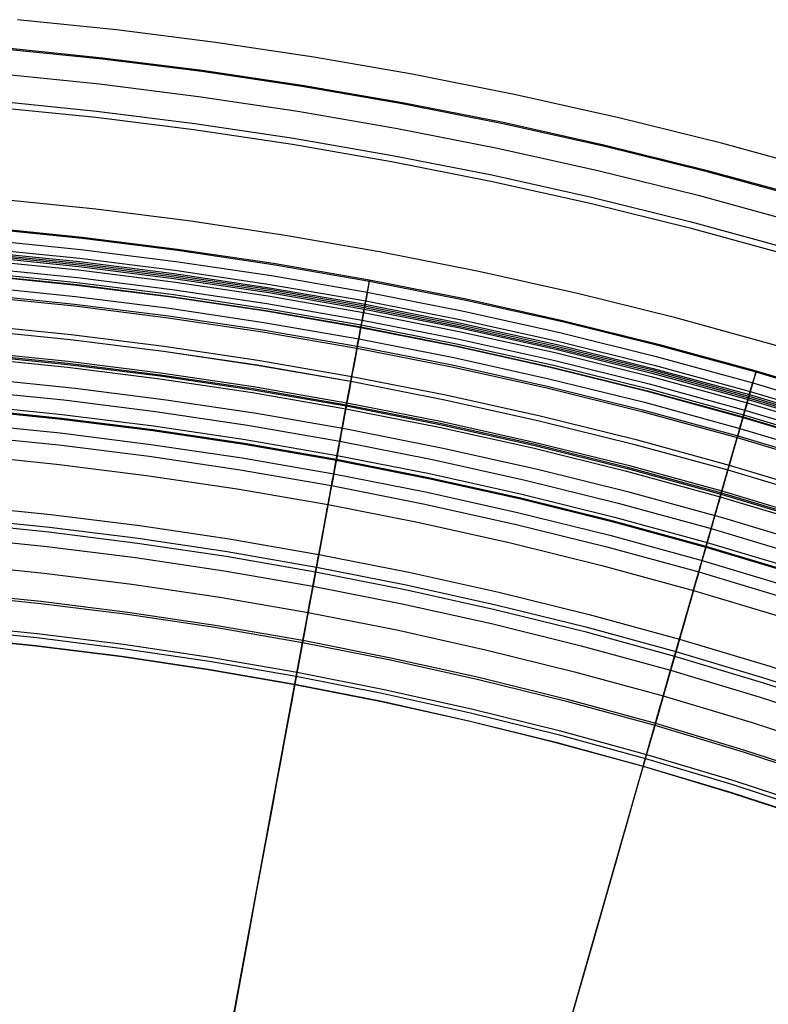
# Model space of a CAD drawing. Header units: millimetres. Extents: x -14 to 488, y -50 to 50.
# Tile 91 of 256: x 212 to 218, y 27 to 35. Entities that reach past the tile are written whole.
import ezdxf

# ---------------------------------------------------------------- set-up
doc = ezdxf.new("R2010")
doc.units = ezdxf.units.MM
doc.header["$MEASUREMENT"] = 0
doc.layers.add('Default', color=7, linetype='Continuous')

msp = doc.modelspace()

# ---------------------------------------------------------------- linework, layer by layer
at = {"layer": 'Default'}
for points in [[(222.8052, 32.458), (221.9761, 32.7984), (221.1724, 33.1054), (220.3614, 33.3927), (219.5437, 33.6603), (218.7198, 33.9081), (217.8901, 34.1358), (217.0551, 34.3433), (216.2154, 34.5306), (215.3714, 34.6974), (214.5717, 34.836), (213.7691, 34.9561), (212.9639, 35.0579), (212.1567, 35.1413)], [(212.0441, 34.9052), (212.8497, 34.8232), (213.6596, 34.7218), (214.4733, 34.6007), (215.2901, 34.4595), (216.1094, 34.2978), (216.9303, 34.1154), (217.7522, 33.912), (218.5744, 33.6875), (219.396, 33.4415), (220.2163, 33.1739), (221.0344, 32.8846), (221.8496, 32.5735), (222.6609, 32.2405)], [(212.045, 34.9142), (212.8507, 34.8322), (213.6608, 34.7308), (214.4747, 34.6096), (215.2918, 34.4683), (216.1112, 34.3066), (216.9324, 34.1242), (217.7545, 33.9208), (218.5769, 33.6961), (219.3987, 33.45), (220.2192, 33.1824), (221.0375, 32.893), (221.8529, 32.5818), (222.6644, 32.2488)], [(212.0256, 34.7), (212.8265, 34.6184), (213.6317, 34.5176), (214.4406, 34.3972), (215.2526, 34.2568), (216.0671, 34.0961), (216.8832, 33.9148), (217.7003, 33.7126), (218.5177, 33.4893), (219.3345, 33.2448), (220.15, 32.9787), (220.9633, 32.6911), (221.7737, 32.3818), (222.5803, 32.0509)], [(212.0056, 34.4779), (212.8013, 34.3969), (213.6014, 34.2967), (214.4052, 34.1771), (215.2121, 34.0376), (216.0213, 33.8779), (216.8323, 33.6977), (217.6442, 33.4968), (218.4563, 33.275), (219.268, 33.0319), (220.0782, 32.7676), (220.8864, 32.4818), (221.6916, 32.1745), (222.4931, 31.8456)], [(212.0011, 34.4278), (212.7957, 34.3469), (213.5946, 34.2469), (214.3972, 34.1274), (215.2029, 33.9881), (216.011, 33.8287), (216.8208, 33.6487), (217.6315, 33.4481), (218.4425, 33.2266), (219.2529, 32.984), (220.0621, 32.72), (220.8691, 32.4346), (221.6731, 32.1278), (222.4734, 31.7994)], [(222.2302, 31.1064), (221.4354, 31.4327), (220.665, 31.727), (219.8876, 32.0024), (219.1038, 32.259), (218.3139, 32.4965), (217.5186, 32.7147), (216.7182, 32.9137), (215.9132, 33.0932), (215.1041, 33.2532), (214.3376, 33.3859), (213.5682, 33.5011), (212.7963, 33.5987), (212.0225, 33.6786)], [(222.2302, 31.1064), (221.4354, 31.4327), (220.665, 31.727), (219.8876, 32.0024), (219.1038, 32.259), (218.3139, 32.4965), (217.5186, 32.7147), (216.7182, 32.9137), (215.9132, 33.0932), (215.1041, 33.2532), (214.3376, 33.3859), (213.5682, 33.5011), (212.7963, 33.5987), (212.0225, 33.6786)], [(211.9122, 33.4424), (212.6841, 33.3638), (213.4603, 33.2666), (214.2401, 33.1505), (215.0229, 33.0152), (215.808, 32.8603), (216.5947, 32.6855), (217.3824, 32.4906), (218.1703, 32.2754), (218.9576, 32.0396), (219.7437, 31.7832), (220.5277, 31.5059), (221.3089, 31.2078), (222.0864, 30.8887)], [(211.913, 33.4514), (212.6851, 33.3727), (213.4615, 33.2755), (214.2415, 33.1594), (215.0245, 33.024), (215.8098, 32.8691), (216.5967, 32.6942), (217.3846, 32.4993), (218.1727, 32.284), (218.9603, 32.0482), (219.7466, 31.7917), (220.5308, 31.5144), (221.3122, 31.2162), (222.09, 30.897)], [(211.9038, 33.3498), (212.6737, 33.2714), (213.4477, 33.1745), (214.2253, 33.0587), (215.0059, 32.9238), (215.7889, 32.7693), (216.5734, 32.595), (217.3589, 32.4006), (218.1447, 32.186), (218.9299, 31.9509), (219.7138, 31.6951), (220.4957, 31.4187), (221.2747, 31.1214), (222.0501, 30.8032)], [(211.8949, 33.2511), (212.6625, 33.173), (213.4342, 33.0764), (214.2096, 32.9609), (214.9879, 32.8263), (215.7685, 32.6723), (216.5508, 32.4985), (217.334, 32.3047), (218.1174, 32.0907), (218.9003, 31.8563), (219.6819, 31.6013), (220.4615, 31.3257), (221.2382, 31.0292), (222.0113, 30.712), (222.78, 30.3739)], [(211.8973, 33.278), (212.6655, 33.1997), (213.4379, 33.103), (214.2139, 32.9875), (214.9928, 32.8528), (215.7741, 32.6987), (216.557, 32.5247), (217.3408, 32.3308), (218.1248, 32.1166), (218.9083, 31.882), (219.6906, 31.6268), (220.4708, 31.351), (221.2481, 31.0543), (222.0219, 30.7368), (222.7911, 30.3985)], [(211.8888, 33.1832), (212.6548, 33.1052), (213.425, 33.0088), (214.1988, 32.8936), (214.9755, 32.7593), (215.7546, 32.6056), (216.5352, 32.4322), (217.3168, 32.2388), (218.0987, 32.0252), (218.88, 31.7913), (219.66, 31.5368), (220.438, 31.2617), (221.2131, 30.9659), (221.9847, 30.6493), (222.7518, 30.3119)], [(211.8913, 33.2114), (212.658, 33.1334), (213.4288, 33.0369), (214.2033, 32.9216), (214.9807, 32.7872), (215.7604, 32.6333), (216.5417, 32.4597), (217.324, 32.2662), (218.1064, 32.0524), (218.8884, 31.8183), (219.6691, 31.5636), (220.4477, 31.2883), (221.2236, 30.9922), (221.9957, 30.6753), (222.7635, 30.3377)], [(211.8925, 33.2248), (212.6595, 33.1467), (213.4307, 33.0501), (214.2054, 32.9348), (214.9831, 32.8003), (215.7631, 32.6464), (216.5448, 32.4728), (217.3273, 32.2791), (218.1101, 32.0653), (218.8924, 31.8311), (219.6734, 31.5763), (220.4524, 31.3008), (221.2285, 31.0046), (222.001, 30.6876), (222.769, 30.3498)], [(211.8937, 33.2375), (212.6609, 33.1594), (213.4324, 33.0628), (214.2074, 32.9475), (214.9854, 32.8129), (215.7657, 32.659), (216.5477, 32.4852), (217.3306, 32.2915), (218.1137, 32.0776), (218.8962, 31.8433), (219.6775, 31.5884), (220.4568, 31.3129), (221.2332, 31.0166), (222.006, 30.6994), (222.7743, 30.3615)], [(211.8831, 33.1204), (212.6477, 33.0425), (213.4164, 32.9463), (214.1888, 32.8313), (214.964, 32.6973), (215.7416, 32.5438), (216.5208, 32.3707), (217.3009, 32.1777), (218.0813, 31.9645), (218.8611, 31.731), (219.6397, 31.477), (220.4162, 31.2025), (221.1899, 30.9072), (221.96, 30.5912), (222.7256, 30.2544)], [(211.8776, 33.0597), (212.6408, 32.982), (213.4082, 32.886), (214.1791, 32.7712), (214.953, 32.6374), (215.7291, 32.4842), (216.5069, 32.3114), (217.2856, 32.1188), (218.0645, 31.906), (218.843, 31.6729), (219.6201, 31.4194), (220.3952, 31.1453), (221.1675, 30.8506), (221.9362, 30.5351), (222.7004, 30.199)], [(211.878, 33.0635), (212.6413, 32.9858), (213.4087, 32.8897), (214.1797, 32.775), (214.9536, 32.6411), (215.7299, 32.4879), (216.5078, 32.3151), (217.2866, 32.1224), (218.0656, 31.9096), (218.8441, 31.6765), (219.6213, 31.423), (220.3965, 31.1489), (221.1689, 30.8541), (221.9377, 30.5386), (222.702, 30.2025)], [(211.8796, 33.081), (212.6432, 33.0032), (213.4111, 32.9071), (214.1825, 32.7923), (214.9568, 32.6584), (215.7335, 32.5051), (216.5118, 32.3322), (217.291, 32.1394), (218.0704, 31.9265), (218.8493, 31.6933), (219.627, 31.4396), (220.4026, 31.1653), (221.1753, 30.8704), (221.9445, 30.5548), (222.7093, 30.2184)], [(211.8692, 32.9665), (212.6303, 32.889), (213.3955, 32.7932), (214.1642, 32.6788), (214.9359, 32.5453), (215.7099, 32.3926), (216.4855, 32.2203), (217.262, 32.0281), (218.0388, 31.816), (218.815, 31.5835), (219.59, 31.3307), (220.3629, 31.0574), (221.133, 30.7635), (221.8995, 30.449), (222.6617, 30.1138)], [(211.8623, 32.8893), (212.6215, 32.812), (213.385, 32.7165), (214.1519, 32.6023), (214.9218, 32.4692), (215.694, 32.3168), (216.4678, 32.1449), (217.2425, 31.9532), (218.0175, 31.7415), (218.7919, 31.5096), (219.565, 31.2574), (220.3362, 30.9847), (221.1045, 30.6915), (221.8692, 30.3777), (222.6296, 30.0433)], [(211.8637, 32.9047), (212.6233, 32.8274), (213.3871, 32.7318), (214.1544, 32.6175), (214.9246, 32.4844), (215.6972, 32.3319), (216.4713, 32.1599), (217.2464, 31.9681), (218.0217, 31.7564), (218.7965, 31.5244), (219.57, 31.272), (220.3415, 30.9992), (221.1102, 30.7059), (221.8753, 30.3919), (222.636, 30.0573)], [(211.8376, 32.6163), (212.5906, 32.5396), (213.3478, 32.4448), (214.1084, 32.3316), (214.8719, 32.1996), (215.6377, 32.0485), (216.4052, 31.878), (217.1735, 31.6879), (217.942, 31.4779), (218.7101, 31.248), (219.4768, 30.9978), (220.2416, 30.7274), (221.0036, 30.4366), (221.762, 30.1254), (222.5161, 29.7937)], [(211.8377, 32.6165), (212.5907, 32.5399), (213.3478, 32.4451), (214.1084, 32.3319), (214.872, 32.1998), (215.6378, 32.0487), (216.4052, 31.8782), (217.1735, 31.6881), (217.9421, 31.4782), (218.7101, 31.2482), (219.4769, 30.9981), (220.2417, 30.7276), (221.0037, 30.4368), (221.7621, 30.1256), (222.5162, 29.7939)], [(211.8413, 32.6567), (212.5952, 32.5799), (213.3533, 32.485), (214.1148, 32.3717), (214.8793, 32.2395), (215.6461, 32.0882), (216.4144, 31.9175), (217.1837, 31.7271), (217.9532, 31.5169), (218.7222, 31.2867), (219.4899, 31.0362), (220.2556, 30.7655), (221.0185, 30.4743), (221.7779, 30.1627), (222.5329, 29.8306)], [(211.8172, 32.3899), (212.565, 32.3138), (213.3169, 32.2196), (214.0723, 32.1072), (214.8306, 31.9761), (215.5911, 31.826), (216.3532, 31.6567), (217.1162, 31.4679), (217.8795, 31.2594), (218.6422, 31.031), (219.4037, 30.7826), (220.1632, 30.514), (220.9199, 30.2252), (221.6731, 29.9162), (222.422, 29.5868)], [(211.8193, 32.4128), (212.5676, 32.3366), (213.32, 32.2424), (214.076, 32.1299), (214.8348, 31.9987), (215.5958, 31.8485), (216.3585, 31.6791), (217.122, 31.4901), (217.8858, 31.2815), (218.6491, 31.053), (219.4111, 30.8044), (220.1711, 30.5356), (220.9284, 30.2466), (221.6821, 29.9373), (222.4315, 29.6077)], [(211.8202, 32.4234), (212.5688, 32.3472), (213.3215, 32.253), (214.0776, 32.1404), (214.8367, 32.0091), (215.598, 31.8589), (216.3609, 31.6894), (217.1247, 31.5004), (217.8887, 31.2917), (218.6523, 31.0631), (219.4145, 30.8145), (220.1748, 30.5456), (220.9323, 30.2565), (221.6863, 29.9471), (222.4359, 29.6174)], [(211.8217, 32.4394), (212.5706, 32.3631), (213.3237, 32.2689), (214.0802, 32.1562), (214.8396, 32.0249), (215.6013, 31.8746), (216.3646, 31.705), (217.1288, 31.516), (217.8932, 31.3072), (218.657, 31.0784), (219.4197, 30.8296), (220.1803, 30.5607), (220.9382, 30.2714), (221.6925, 29.9619), (222.4426, 29.632)], [(222.4075, 29.4235), (221.6552, 29.7548), (220.8948, 30.0671), (220.1576, 30.3486), (219.4138, 30.6122), (218.6638, 30.8576), (217.9081, 31.0849), (217.1471, 31.2937), (216.3812, 31.4841), (215.611, 31.6559), (214.8369, 31.8089), (214.1034, 31.9359), (213.3672, 32.0462), (212.6287, 32.1395), (211.8883, 32.216)], [(222.4075, 29.4235), (221.6552, 29.7548), (220.8948, 30.0671), (220.1576, 30.3486), (219.4138, 30.6122), (218.6638, 30.8576), (217.9081, 31.0849), (217.1471, 31.2937), (216.3812, 31.4841), (215.611, 31.6559), (214.8369, 31.8089), (214.1034, 31.9359), (213.3672, 32.0462), (212.6287, 32.1395), (211.8883, 32.216)], [(211.7931, 32.1228), (212.5348, 32.0472), (213.2805, 31.9539), (214.0297, 31.8424), (214.7818, 31.7123), (215.5361, 31.5635), (216.2919, 31.3955), (217.0487, 31.2083), (217.8057, 31.0015), (218.5622, 30.775), (219.3174, 30.5286), (220.0707, 30.2623), (220.8212, 29.9758), (221.5682, 29.6693), (222.3109, 29.3426)], [(211.779, 31.966), (212.517, 31.8908), (213.2592, 31.7979), (214.0047, 31.6869), (214.7531, 31.5575), (215.5037, 31.4094), (216.2559, 31.2423), (217.009, 31.0559), (217.7624, 30.8502), (218.5152, 30.6248), (219.2667, 30.3796), (220.0164, 30.1145), (220.7632, 29.8295), (221.5066, 29.5244), (222.2458, 29.1993)], [(222.2481, 29.2046), (221.5089, 29.5297), (220.7654, 29.8348), (220.0183, 30.1199), (219.2686, 30.385), (218.5169, 30.6302), (217.7639, 30.8557), (217.0105, 31.0615), (216.2573, 31.2479), (215.5049, 31.415), (214.7542, 31.5632), (214.0056, 31.6926), (213.2599, 31.8036), (212.5177, 31.8965), (211.7795, 31.9717)], [(211.7825, 32.0052), (212.5215, 31.9299), (213.2645, 31.8369), (214.011, 31.7258), (214.7603, 31.5962), (215.5118, 31.4479), (216.2649, 31.2806), (217.019, 31.0941), (217.7732, 30.888), (218.5269, 30.6623), (219.2794, 30.4169), (220.0299, 30.1515), (220.7777, 29.8661), (221.522, 29.5607), (222.2621, 29.2352)], [(211.7688, 31.8535), (212.5043, 31.7786), (213.2438, 31.686), (213.9868, 31.5754), (214.7326, 31.4464), (215.4806, 31.2988), (216.2301, 31.1323), (216.9806, 30.9466), (217.7313, 30.7416), (218.4815, 30.5169), (219.2304, 30.2726), (219.9774, 30.0085), (220.7217, 29.7244), (221.4625, 29.4205), (222.199, 29.0965)], [(211.7601, 31.7566), (212.4933, 31.6819), (213.2306, 31.5896), (213.9713, 31.4794), (214.7149, 31.3508), (215.4606, 31.2036), (216.2079, 31.0376), (216.9561, 30.8525), (217.7045, 30.6481), (218.4524, 30.4241), (219.1991, 30.1805), (219.9438, 29.9172), (220.6859, 29.634), (221.4244, 29.3309), (222.1587, 29.008)], [(211.7459, 31.5998), (212.4756, 31.5255), (213.2093, 31.4336), (213.9463, 31.3239), (214.6862, 31.196), (215.4283, 31.0495), (216.1719, 30.8843), (216.9165, 30.7001), (217.6612, 30.4967), (218.4054, 30.2738), (219.1484, 30.0314), (219.8895, 29.7694), (220.6279, 29.4876), (221.3628, 29.186), (222.0935, 28.8646)], [(211.7089, 31.189), (212.4291, 31.1157), (213.1533, 31.0251), (213.8808, 30.9167), (214.6112, 30.7905), (215.3437, 30.6459), (216.0777, 30.4828), (216.8126, 30.301), (217.5477, 30.1002), (218.2823, 29.8802), (219.0158, 29.641), (219.7473, 29.3823), (220.4761, 29.1042), (221.2015, 28.8065), (221.9228, 28.4893), (222.6391, 28.1525)], [(211.6995, 31.0855), (212.4174, 31.0125), (213.1392, 30.9221), (213.8643, 30.8141), (214.5923, 30.6883), (215.3223, 30.5442), (216.0539, 30.3817), (216.7864, 30.2004), (217.5191, 30.0003), (218.2513, 29.7811), (218.9823, 29.5426), (219.7114, 29.2848), (220.4378, 29.0075), (221.1609, 28.7108), (221.8798, 28.3947), (222.5937, 28.059)], [(211.696, 31.0467), (212.413, 30.9737), (213.1339, 30.8834), (213.8581, 30.7756), (214.5852, 30.6499), (215.3143, 30.506), (216.045, 30.3437), (216.7766, 30.1627), (217.5084, 29.9628), (218.2397, 29.7438), (218.9698, 29.5056), (219.6979, 29.2481), (220.4235, 28.9712), (221.1456, 28.6749), (221.8636, 28.3591), (222.5767, 28.0239)], [(211.6853, 30.9281), (212.3996, 30.8554), (213.1178, 30.7655), (213.8393, 30.6581), (214.5635, 30.5329), (215.2899, 30.3895), (216.0178, 30.2278), (216.7466, 30.0475), (217.4756, 29.8484), (218.2041, 29.6302), (218.9315, 29.393), (219.6569, 29.1364), (220.3797, 28.8606), (221.0991, 28.5654), (221.8143, 28.2508), (222.5247, 27.9169)], [(211.6658, 30.7112), (212.375, 30.6389), (213.0882, 30.5497), (213.8047, 30.443), (214.5239, 30.3186), (215.2452, 30.1763), (215.9681, 30.0157), (216.6918, 29.8366), (217.4157, 29.6389), (218.1391, 29.4223), (218.8614, 29.1867), (219.5817, 28.9319), (220.2995, 28.658), (221.0139, 28.3649), (221.7241, 28.0525), (222.4296, 27.7209)], [(211.6435, 30.4642), (212.3471, 30.3926), (213.0545, 30.304), (213.7653, 30.1982), (214.4787, 30.0748), (215.1943, 29.9336), (215.9114, 29.7743), (216.6293, 29.5967), (217.3475, 29.4005), (218.0651, 29.1856), (218.7816, 28.9519), (219.4962, 28.6992), (220.2082, 28.4275), (220.9169, 28.1367), (221.6215, 27.8268), (222.3213, 27.4978)], [(211.645, 30.4814), (212.349, 30.4097), (213.0569, 30.3211), (213.768, 30.2152), (214.4819, 30.0918), (215.1979, 29.9505), (215.9153, 29.7911), (216.6337, 29.6134), (217.3522, 29.4171), (218.0703, 29.2021), (218.7871, 28.9682), (219.5021, 28.7154), (220.2145, 28.4435), (220.9236, 28.1525), (221.6286, 27.8425), (222.3288, 27.5133)], [(211.6213, 30.2189), (212.3193, 30.1478), (213.0211, 30.06), (213.7262, 29.955), (214.4339, 29.8326), (215.1438, 29.6926), (215.8551, 29.5345), (216.5673, 29.3583), (217.2797, 29.1637), (217.9916, 28.9506), (218.7023, 28.7187), (219.4112, 28.468), (220.1175, 28.1985), (220.8205, 27.91), (221.5195, 27.6026), (222.2137, 27.2763)], [(211.6183, 30.1852), (212.3155, 30.1142), (213.0165, 30.0264), (213.7208, 29.9216), (214.4278, 29.7993), (215.1368, 29.6594), (215.8474, 29.5016), (216.5588, 29.3255), (217.2704, 29.1312), (217.9815, 28.9182), (218.6914, 28.6866), (219.3996, 28.4362), (220.1051, 28.167), (220.8073, 27.8788), (221.5055, 27.5717), (222.1989, 27.2458)], [(211.6123, 30.1183), (212.3079, 30.0475), (213.0074, 29.9599), (213.7101, 29.8553), (214.4155, 29.7333), (215.123, 29.5937), (215.832, 29.4362), (216.5419, 29.2606), (217.2519, 29.0666), (217.9615, 28.8542), (218.6699, 28.6231), (219.3764, 28.3732), (220.0804, 28.1046), (220.781, 27.817), (221.4777, 27.5106), (222.1696, 27.1854)], [(211.6124, 30.12), (212.3081, 30.0492), (213.0077, 29.9616), (213.7104, 29.857), (214.4159, 29.735), (215.1234, 29.5954), (215.8324, 29.4379), (216.5423, 29.2623), (217.2524, 29.0683), (217.962, 28.8558), (218.6704, 28.6247), (219.377, 28.3749), (220.081, 28.1062), (220.7817, 27.8186), (221.4784, 27.5122), (222.1704, 27.187)]]:
    msp.add_lwpolyline(points, dxfattribs=at)
at = {"layer": 'Default', "extrusion": (0.983306, -0.18196, 0)}
for points in [[(70.3696, 22.2174), (70.37, 22.1869), (70.371, 22.1561), (70.3729, 22.125), (70.3755, 22.0937), (70.3789, 22.0623), (70.3832, 22.0306), (70.3882, 21.9988), (70.3941, 21.9669), (70.4008, 21.9349), (70.4084, 21.9028), (70.4169, 21.8707), (70.4263, 21.8386), (70.4365, 21.8065), (70.4477, 21.7745), (70.4597, 21.7425), (70.4727, 21.7107), (70.4866, 21.679), (70.5014, 21.6474), (70.5171, 21.6161), (70.5337, 21.5851), (70.5512, 21.5543), (70.5696, 21.5239), (70.5889, 21.4938), (70.609, 21.4641), (70.63, 21.4347), (70.6519, 21.4059), (70.6746, 21.3775), (70.6981, 21.3497), (70.7224, 21.3223), (70.7474, 21.2956), (70.7733, 21.2694), (70.7998, 21.2439), (70.827, 21.219), (70.8549, 21.1948), (70.8835, 21.1713), (70.9126, 21.1486), (70.9423, 21.1265), (70.9726, 21.1053), (71.0034, 21.0848), (71.0346, 21.0651), (71.0664, 21.0462), (71.0985, 21.0281), (71.131, 21.0109), (71.1638, 20.9945), (71.1969, 20.9789), (71.2303, 20.9642), (71.2639, 20.9503), (71.2977, 20.9373), (71.3317, 20.9252), (71.3658, 20.9139), (71.4, 20.9034), (71.4342, 20.8938), (71.4685, 20.885), (71.5028, 20.8771), (71.537, 20.87), (71.5711, 20.8636), (71.6052, 20.8581), (71.6391, 20.8534), (71.6728, 20.8494), (71.7064, 20.8462), (71.7398, 20.8438), (71.7729, 20.842), (71.8058, 20.841), (71.8384, 20.8407), (71.871, 20.841), (71.9039, 20.842), (71.937, 20.8438), (71.9704, 20.8462), (72.0039, 20.8494), (72.0377, 20.8534), (72.0716, 20.8581), (72.1057, 20.8636), (72.1398, 20.87), (72.174, 20.8771), (72.2083, 20.885), (72.2425, 20.8938), (72.2768, 20.9034), (72.311, 20.9139), (72.3451, 20.9252), (72.379, 20.9373), (72.4129, 20.9503), (72.4465, 20.9642), (72.4799, 20.9789), (72.513, 20.9945), (72.5458, 21.0109), (72.5783, 21.0281), (72.6104, 21.0462), (72.6421, 21.0651), (72.6734, 21.0848), (72.7042, 21.1053), (72.7344, 21.1265), (72.7642, 21.1486), (72.7933, 21.1713), (72.8219, 21.1948), (72.8497, 21.219), (72.877, 21.2439), (72.9035, 21.2694), (72.9293, 21.2956), (72.9544, 21.3223), (72.9787, 21.3497), (73.0022, 21.3775), (73.0249, 21.4059), (73.0467, 21.4347), (73.0678, 21.4641), (73.0879, 21.4938), (73.1072, 21.5239), (73.1256, 21.5543), (73.1431, 21.5851), (73.1597, 21.6161), (73.1754, 21.6474), (73.1902, 21.679), (73.2041, 21.7107), (73.217, 21.7425), (73.2291, 21.7745), (73.2402, 21.8065), (73.2505, 21.8386), (73.2598, 21.8707), (73.2683, 21.9028), (73.2759, 21.9349), (73.2827, 21.9669), (73.2885, 21.9988), (73.2936, 22.0306), (73.2978, 22.0623), (73.3012, 22.0937), (73.3039, 22.125), (73.3057, 22.1561), (73.3068, 22.1869), (73.3072, 22.2174)], [(73.3072, 22.2174), (73.3068, 22.248), (73.3057, 22.2788), (73.3039, 22.3099), (73.3012, 22.3411), (73.2978, 22.3726), (73.2936, 22.4043), (73.2885, 22.436), (73.2827, 22.468), (73.2759, 22.5), (73.2683, 22.532), (73.2598, 22.5641), (73.2505, 22.5963), (73.2402, 22.6284), (73.2291, 22.6604), (73.217, 22.6924), (73.2041, 22.7242), (73.1902, 22.7559), (73.1754, 22.7874), (73.1597, 22.8187), (73.1431, 22.8498), (73.1256, 22.8806), (73.1072, 22.911), (73.0879, 22.9411), (73.0678, 22.9708), (73.0467, 23.0001), (73.0249, 23.029), (73.0022, 23.0574), (72.9787, 23.0852), (72.9544, 23.1125), (72.9293, 23.1393), (72.9035, 23.1654), (72.877, 23.191), (72.8497, 23.2158), (72.8219, 23.24), (72.7933, 23.2635), (72.7642, 23.2863), (72.7344, 23.3083), (72.7042, 23.3296), (72.6734, 23.3501), (72.6421, 23.3698), (72.6104, 23.3887), (72.5783, 23.4068), (72.5458, 23.424), (72.513, 23.4404), (72.4799, 23.456), (72.4465, 23.4707), (72.4129, 23.4845), (72.379, 23.4975), (72.3451, 23.5097), (72.311, 23.521), (72.2768, 23.5315), (72.2425, 23.5411), (72.2083, 23.5498), (72.174, 23.5578), (72.1398, 23.5649), (72.1057, 23.5712), (72.0716, 23.5767), (72.0377, 23.5815), (72.0039, 23.5854), (71.9704, 23.5886), (71.937, 23.5911), (71.9039, 23.5928), (71.871, 23.5939), (71.8384, 23.5942), (71.8058, 23.5939), (71.7729, 23.5928), (71.7398, 23.5911), (71.7064, 23.5886), (71.6728, 23.5854), (71.6391, 23.5815), (71.6052, 23.5767), (71.5711, 23.5712), (71.537, 23.5649), (71.5028, 23.5578), (71.4685, 23.5498), (71.4342, 23.5411), (71.4, 23.5315), (71.3658, 23.521), (71.3317, 23.5097), (71.2977, 23.4975), (71.2639, 23.4845), (71.2303, 23.4707), (71.1969, 23.456), (71.1638, 23.4404), (71.131, 23.424), (71.0985, 23.4068), (71.0664, 23.3887), (71.0346, 23.3698), (71.0034, 23.3501), (70.9726, 23.3296), (70.9423, 23.3083), (70.9126, 23.2863), (70.8835, 23.2635), (70.8549, 23.24), (70.827, 23.2158), (70.7998, 23.191), (70.7733, 23.1654), (70.7474, 23.1393), (70.7224, 23.1125), (70.6981, 23.0852), (70.6746, 23.0574), (70.6519, 23.029), (70.63, 23.0001), (70.609, 22.9708), (70.5889, 22.9411), (70.5696, 22.911), (70.5512, 22.8806), (70.5337, 22.8498), (70.5171, 22.8187), (70.5014, 22.7874), (70.4866, 22.7559), (70.4727, 22.7242), (70.4597, 22.6924), (70.4477, 22.6604), (70.4365, 22.6284), (70.4263, 22.5963), (70.4169, 22.5641), (70.4084, 22.532), (70.4008, 22.5), (70.3941, 22.468), (70.3882, 22.436), (70.3832, 22.4043), (70.3789, 22.3726), (70.3755, 22.3411), (70.3729, 22.3099), (70.371, 22.2788), (70.37, 22.248), (70.3696, 22.2174)]]:
    msp.add_lwpolyline(points, dxfattribs=at)
at = {"layer": 'Default'}
for points in [[(214.7542, 31.5632, 24.8577), (214.7422, 31.4987, 24.8387), (214.7305, 31.4351, 24.8179), (214.7188, 31.3722, 24.7953), (214.7073, 31.3102, 24.7711), (214.696, 31.249, 24.7452), (214.6849, 31.1888, 24.7178), (214.6739, 31.1296, 24.6889), (214.6632, 31.0715, 24.6585), (214.6526, 31.0144, 24.6268), (214.6423, 30.9585, 24.5938), (214.6321, 30.9038, 24.5595), (214.6223, 30.8503, 24.524), (214.6126, 30.7981, 24.4873), (214.6032, 30.7473, 24.4496), (214.594, 30.6979, 24.4108), (214.5852, 30.6499, 24.3711), (214.5766, 30.6034, 24.3305), (214.5682, 30.5584, 24.289), (214.5602, 30.5148, 24.2467), (214.5524, 30.4727, 24.2037), (214.5449, 30.4321, 24.1601), (214.5376, 30.3929, 24.1159), (214.5306, 30.3551, 24.0711), (214.5239, 30.3186, 24.0259), (214.5174, 30.2836, 23.9802), (214.5111, 30.2499, 23.9342), (214.5052, 30.2176, 23.8879), (214.4994, 30.1865, 23.8412), (214.4939, 30.1568, 23.7943), (214.4886, 30.1282, 23.7472), (214.4836, 30.1009, 23.6999), (214.4787, 30.0748, 23.6525), (214.4741, 30.0499, 23.6049), (214.4697, 30.0261, 23.5572), (214.4655, 30.0034, 23.5094), (214.4615, 29.9818, 23.4616), (214.4577, 29.9613, 23.4137), (214.4541, 29.9418, 23.3657), (214.4507, 29.9234, 23.3176), (214.4475, 29.9059, 23.2695), (214.4444, 29.8895, 23.2214), (214.4416, 29.8739, 23.1732), (214.4389, 29.8593, 23.1251), (214.4363, 29.8456, 23.0769), (214.4317, 29.8208, 22.9805), (214.4278, 29.7993, 22.8843), (214.4244, 29.781, 22.7881), (214.4215, 29.7657, 22.6922), (214.4193, 29.7533, 22.5964), (214.4175, 29.7439, 22.5007), (214.4163, 29.7372, 22.4053), (214.4155, 29.7333, 22.31), (214.4153, 29.732, 22.2148), (214.4155, 29.7333, 22.1199), (214.4162, 29.7371, 22.0251), (214.4174, 29.7434, 21.9305), (214.419, 29.7521, 21.8361), (214.4211, 29.7633, 21.742), (214.4236, 29.777, 21.648), (214.4266, 29.7931, 21.5543), (214.43, 29.8116, 21.4608), (214.4339, 29.8326, 21.3677), (214.4383, 29.8561, 21.2748), (214.4431, 29.882, 21.1822), (214.4483, 29.9104, 21.09), (214.454, 29.9414, 20.9981), (214.4603, 29.9749, 20.9067), (214.467, 30.0112, 20.8157), (214.4742, 30.0501, 20.7252), (214.4819, 30.0918, 20.6352), (214.4901, 30.1362, 20.5457), (214.4989, 30.1835, 20.4569), (214.5082, 30.2338, 20.3689), (214.518, 30.2872, 20.2816), (214.5285, 30.3437, 20.1953), (214.5395, 30.4034, 20.1099), (214.5512, 30.4664, 20.0257), (214.5635, 30.5329, 19.9426), (214.5765, 30.6028, 19.8609), (214.5901, 30.6764, 19.7806), (214.5971, 30.7145, 19.7411), (214.6043, 30.7535, 19.702), (214.6117, 30.7935, 19.6634), (214.6193, 30.8344, 19.6253), (214.627, 30.8762, 19.5877), (214.635, 30.919, 19.5507), (214.643, 30.9627, 19.5143), (214.6513, 31.0074, 19.4784), (214.6598, 31.0531, 19.4432), (214.6684, 31.0997, 19.4086), (214.6772, 31.1473, 19.3747), (214.6895, 31.2136, 19.3294), (214.6928, 31.2316, 19.3166), (214.6962, 31.25, 19.3029), (214.6997, 31.2688, 19.2883), (214.7033, 31.2883, 19.2726), (214.707, 31.3084, 19.2558), (214.7149, 31.3508, 19.2183), (214.7234, 31.3967, 19.175), (214.7326, 31.4464, 19.1253), (214.7425, 31.5001, 19.069), (214.7531, 31.5575, 19.0055), (214.7641, 31.6168, 18.9373), (214.7748, 31.6746, 18.8682), (214.7853, 31.7313, 18.797), (214.7956, 31.7871, 18.7226), (214.8059, 31.8425, 18.6436), (214.8161, 31.8977, 18.5591), (214.8263, 31.9532, 18.4678), (214.8367, 32.0091, 18.3684), (214.8472, 32.0659, 18.26), (214.8578, 32.1234, 18.1415), (214.8686, 32.1813, 18.0118), (214.8793, 32.2395, 17.87), (214.8901, 32.2976, 17.7151), (214.9008, 32.3555, 17.5462), (214.9114, 32.4128, 17.3627), (214.9218, 32.4692, 17.1636), (214.932, 32.5244, 16.9483), (214.942, 32.5781, 16.7161), (214.9516, 32.63, 16.4664), (214.9608, 32.6799, 16.1986), (214.9696, 32.7274, 15.912), (214.9779, 32.7723, 15.6061), (214.9928, 32.8528, 14.9339), (215.0051, 32.9193, 14.177), (215.0145, 32.9698, 13.3305), (215.0205, 33.0023, 12.3895), (215.0245, 33.024, 5.7896), (215.0242, 33.0225, 5.6241), (215.0233, 33.0176, 5.4622), (215.0218, 33.0096, 5.3039), (215.0198, 32.9985, 5.1493), (215.0171, 32.9843, 4.9982), (215.014, 32.967, 4.8508), (215.0102, 32.9469, 4.707), (215.0059, 32.9238, 4.5668), (215.0011, 32.8978, 4.4302), (214.9958, 32.8691, 4.2971), (214.99, 32.8376, 4.1676), (214.9837, 32.8034, 4.0416), (214.9769, 32.7667, 3.919), (214.9696, 32.7273, 3.7997), (214.9618, 32.6855, 3.6838), (214.9536, 32.6411, 3.5711), (214.945, 32.5944, 3.4617), (214.9359, 32.5453, 3.3554), (214.9264, 32.4937, 3.2521), (214.9164, 32.4398, 3.1517), (214.9059, 32.3834, 3.0541), (214.8951, 32.3246, 2.9593), (214.8837, 32.2634, 2.8671), (214.872, 32.1998, 2.7774), (214.8598, 32.1338, 2.69), (214.8471, 32.0652, 2.6051), (214.8339, 31.9941, 2.5223), (214.8202, 31.9203, 2.4417), (214.8061, 31.8437, 2.3632), (214.7914, 31.7642, 2.2867), (214.7761, 31.6817, 2.2121), (214.7603, 31.5962, 2.1394), (214.7439, 31.5076, 2.0684), (214.7269, 31.4157, 1.9992), (214.7093, 31.3205, 1.9318), (214.691, 31.2218, 1.8661), (214.6721, 31.1195, 1.8021), (214.6525, 31.0136, 1.74), (214.6322, 30.904, 1.6796), (214.6112, 30.7905, 1.621), (214.5894, 30.673, 1.5642), (214.5669, 30.5515, 1.5092), (214.5437, 30.4259, 1.4561), (214.5197, 30.2962, 1.405), (214.4949, 30.1623, 1.3559), (214.4694, 30.0242, 1.3088), (214.443, 29.8818, 1.2638), (214.4159, 29.735, 1.2211), (214.3879, 29.5839, 1.1805), (214.3591, 29.4284, 1.1423), (214.3295, 29.2685, 1.1063), (214.2991, 29.1042, 1.0728), (214.2679, 28.9356, 1.0416), (214.2359, 28.7625, 1.013), (214.1694, 28.4033, 0.9632), (214.0997, 28.0267, 0.9239), (214.0268, 27.6325, 0.8955), (213.9506, 27.221, 0.8782), (208.8776, -0.1931, 0.8725)], [(213.271, 23.5481, 101.4066), (214.1067, 28.0642, 76.8205), (214.3867, 29.5772, 67.1065), (214.5923, 30.6883, 58.875), (214.738, 31.4757, 51.8783), (214.8348, 31.9987, 46.0296), (214.9359, 32.5453, 37.0252), (214.9854, 32.8129, 30.0773), (214.9896, 32.8355, 28.9443), (214.9898, 32.8364, 28.4238), (214.9879, 32.8263, 27.9372), (214.986, 32.8162, 27.7073), (214.9835, 32.8024, 27.487), (214.9802, 32.7848, 27.2763), (214.9763, 32.7634, 27.0759), (214.9716, 32.7381, 26.8859), (214.9661, 32.7087, 26.7068), (214.9631, 32.6924, 26.6215), (214.9599, 32.6752, 26.539), (214.9565, 32.6568, 26.4594), (214.953, 32.6374, 26.3827), (214.9491, 32.6168, 26.3083), (214.9451, 32.5951, 26.2357), (214.9409, 32.5722, 26.1648), (214.9365, 32.5482, 26.0956), (214.9318, 32.5233, 26.0282), (214.927, 32.4974, 25.9625), (214.9221, 32.4706, 25.8986), (214.917, 32.4429, 25.8366), (214.9117, 32.4145, 25.7763), (214.9063, 32.3855, 25.7179), (214.9008, 32.3557, 25.6614), (214.8952, 32.3254, 25.6068), (214.8895, 32.2946, 25.554), (214.8837, 32.2633, 25.5031), (214.8779, 32.2316, 25.4542), (214.8719, 32.1996, 25.4072), (214.866, 32.1673, 25.3622), (214.8599, 32.1348, 25.3192), (214.8539, 32.1022, 25.2781), (214.8479, 32.0697, 25.2389), (214.8419, 32.0372, 25.2018), (214.8359, 32.0049, 25.1666), (214.83, 31.9729, 25.1334), (214.8241, 31.9412, 25.1021), (214.8184, 31.9101, 25.0728), (214.8127, 31.8794, 25.0455), (214.8071, 31.8494, 25.0202), (214.8017, 31.8202, 24.9968), (214.7965, 31.7917, 24.9754), (214.7914, 31.7642, 24.956), (214.7865, 31.7377, 24.9385), (214.7841, 31.7249, 24.9305), (214.7818, 31.7123, 24.923), (214.7744, 31.6727, 24.9005), (214.7729, 31.6644, 24.8961), (214.7714, 31.6564, 24.8921), (214.77, 31.6486, 24.8884), (214.7686, 31.6409, 24.8849), (214.7671, 31.6331, 24.8816), (214.7656, 31.625, 24.8784), (214.764, 31.6166, 24.8752), (214.7624, 31.6076, 24.872), (214.7542, 31.5632, 24.8577)], [(217.7639, 30.8557, 24.8577), (217.7459, 30.7927, 24.8387), (217.7281, 30.7305, 24.8179), (217.7105, 30.669, 24.7953), (217.6931, 30.6083, 24.7711), (217.676, 30.5486, 24.7452), (217.6592, 30.4897, 24.7178), (217.6426, 30.4318, 24.6889), (217.6264, 30.375, 24.6585), (217.6104, 30.3192, 24.6268), (217.5947, 30.2645, 24.5938), (217.5794, 30.211, 24.5595), (217.5645, 30.1587, 24.524), (217.5499, 30.1077, 24.4873), (217.5356, 30.058, 24.4496), (217.5218, 30.0097, 24.4108), (217.5084, 29.9628, 24.3711), (217.4954, 29.9173, 24.3305), (217.4828, 29.8733, 24.289), (217.4706, 29.8307, 24.2467), (217.4588, 29.7896, 24.2037), (217.4474, 29.7498, 24.1601), (217.4365, 29.7115, 24.1159), (217.4259, 29.6745, 24.0711), (217.4157, 29.6389, 24.0259), (217.4059, 29.6046, 23.9802), (217.3965, 29.5717, 23.9342), (217.3874, 29.5401, 23.8879), (217.3787, 29.5097, 23.8412), (217.3704, 29.4806, 23.7943), (217.3624, 29.4527, 23.7472), (217.3548, 29.426, 23.6999), (217.3475, 29.4005, 23.6525), (217.3405, 29.3761, 23.6049), (217.3338, 29.3529, 23.5572), (217.3275, 29.3307, 23.5094), (217.3214, 29.3096, 23.4616), (217.3157, 29.2895, 23.4137), (217.3102, 29.2705, 23.3657), (217.3051, 29.2524, 23.3176), (217.3002, 29.2354, 23.2695), (217.2956, 29.2193, 23.2214), (217.2912, 29.2041, 23.1732), (217.2872, 29.1898, 23.1251), (217.2833, 29.1764, 23.0769), (217.2764, 29.1522, 22.9805), (217.2704, 29.1312, 22.8843), (217.2652, 29.1132, 22.7881), (217.2609, 29.0983, 22.6922), (217.2575, 29.0862, 22.5964), (217.2549, 29.0769, 22.5007), (217.253, 29.0704, 22.4053), (217.2519, 29.0666, 22.31), (217.2515, 29.0654, 22.2148), (217.2519, 29.0666, 22.1199), (217.253, 29.0703, 22.0251), (217.2547, 29.0764, 21.9305), (217.2572, 29.085, 21.8361), (217.2603, 29.0959, 21.742), (217.2641, 29.1093, 21.648), (217.2686, 29.125, 21.5543), (217.2738, 29.1432, 21.4608), (217.2797, 29.1637, 21.3677), (217.2862, 29.1866, 21.2748), (217.2935, 29.2119, 21.1822), (217.3014, 29.2397, 21.09), (217.3101, 29.27, 20.9981), (217.3195, 29.3029, 20.9067), (217.3296, 29.3383, 20.8157), (217.3405, 29.3763, 20.7252), (217.3522, 29.4171, 20.6352), (217.3646, 29.4605, 20.5457), (217.3779, 29.5068, 20.4569), (217.392, 29.556, 20.3689), (217.4069, 29.6081, 20.2816), (217.4227, 29.6634, 20.1953), (217.4394, 29.7217, 20.1099), (217.457, 29.7834, 20.0257), (217.4756, 29.8484, 19.9426), (217.4952, 29.9167, 19.8609), (217.5158, 29.9886, 19.7806), (217.5264, 30.0259, 19.7411), (217.5374, 30.0641, 19.702), (217.5486, 30.1031, 19.6634), (217.56, 30.1431, 19.6253), (217.5717, 30.184, 19.5877), (217.5837, 30.2258, 19.5507), (217.5959, 30.2686, 19.5143), (217.6084, 30.3123, 19.4784), (217.6212, 30.3569, 19.4432), (217.6342, 30.4025, 19.4086), (217.6476, 30.4491, 19.3747), (217.6661, 30.5139, 19.3294), (217.6712, 30.5315, 19.3166), (217.6763, 30.5495, 19.3029), (217.6816, 30.5679, 19.2883), (217.687, 30.5869, 19.2726), (217.6926, 30.6066, 19.2558), (217.7045, 30.6481, 19.2183), (217.7174, 30.693, 19.175), (217.7313, 30.7416, 19.1253), (217.7463, 30.794, 19.069), (217.7624, 30.8502, 19.0055), (217.779, 30.9082, 18.9373), (217.7951, 30.9647, 18.8682), (217.811, 31.0201, 18.797), (217.8266, 31.0747, 18.7226), (217.8421, 31.1288, 18.6436), (217.8576, 31.1828, 18.5591), (217.8731, 31.237, 18.4678), (217.8887, 31.2917, 18.3684), (217.9046, 31.3473, 18.26), (217.9207, 31.4034, 18.1415), (217.9369, 31.4601, 18.0118), (217.9532, 31.5169, 17.87), (217.9695, 31.5738, 17.7151), (217.9857, 31.6304, 17.5462), (218.0017, 31.6864, 17.3627), (218.0175, 31.7415, 17.1636), (218.0329, 31.7955, 16.9483), (218.0479, 31.848, 16.7161), (218.0625, 31.8988, 16.4664), (218.0764, 31.9476, 16.1986), (218.0897, 31.994, 15.912), (218.1023, 32.0379, 15.6061), (218.1248, 32.1166, 14.9339), (218.1434, 32.1816, 14.177), (218.1575, 32.231, 13.3305), (218.1667, 32.2628, 12.3895), (218.1727, 32.284, 5.7896), (218.1723, 32.2825, 5.6241), (218.1709, 32.2778, 5.4622), (218.1687, 32.2699, 5.3039), (218.1656, 32.259, 5.1493), (218.1616, 32.2451, 4.9982), (218.1568, 32.2283, 4.8508), (218.1511, 32.2086, 4.707), (218.1447, 32.186, 4.5668), (218.1374, 32.1606, 4.4302), (218.1294, 32.1325, 4.2971), (218.1206, 32.1017, 4.1676), (218.111, 32.0683, 4.0416), (218.1007, 32.0324, 3.919), (218.0897, 31.9939, 3.7997), (218.078, 31.953, 3.6838), (218.0656, 31.9096, 3.5711), (218.0525, 31.8639, 3.4617), (218.0388, 31.8159, 3.3554), (218.0243, 31.7655, 3.2521), (218.0092, 31.7128, 3.1517), (217.9935, 31.6576, 3.0541), (217.977, 31.6002, 2.9593), (217.9599, 31.5404, 2.8671), (217.9421, 31.4782, 2.7774), (217.9236, 31.4136, 2.69), (217.9044, 31.3466, 2.6051), (217.8845, 31.277, 2.5223), (217.8639, 31.2048, 2.4417), (217.8424, 31.1299, 2.3632), (217.8202, 31.0522, 2.2867), (217.7971, 30.9716, 2.2121), (217.7732, 30.888, 2.1394), (217.7484, 30.8014, 2.0684), (217.7227, 30.7115, 1.9992), (217.696, 30.6184, 1.9318), (217.6684, 30.5219, 1.8661), (217.6398, 30.422, 1.8021), (217.6102, 30.3184, 1.74), (217.5795, 30.2112, 1.6796), (217.5477, 30.1002, 1.621), (217.5148, 29.9853, 1.5642), (217.4808, 29.8665, 1.5092), (217.4457, 29.7438, 1.4561), (217.4094, 29.6169, 1.405), (217.3719, 29.486, 1.3559), (217.3333, 29.351, 1.3088), (217.2934, 29.2118, 1.2638), (217.2524, 29.0683, 1.2211), (217.2101, 28.9205, 1.1805), (217.1666, 28.7685, 1.1423), (217.1218, 28.6122, 1.1063), (217.0759, 28.4515, 1.0728), (217.0287, 28.2866, 1.0416), (216.9802, 28.1174, 1.013), (216.8797, 27.7662, 0.9632), (216.7743, 27.398, 0.9239), (216.664, 27.0126, 0.8955)], [(215.5211, 23.0192, 101.4066), (216.7848, 27.4347, 76.8205), (217.2082, 28.9139, 67.1065), (217.5191, 30.0003, 58.875), (217.7395, 30.7702, 51.8783), (217.8858, 31.2815, 46.0296), (218.0388, 31.816, 37.0252), (218.1137, 32.0776, 30.0773), (218.12, 32.0997, 28.9443), (218.1202, 32.1006, 28.4238), (218.1174, 32.0907, 27.9372), (218.1146, 32.0808, 27.7073), (218.1107, 32.0673, 27.487), (218.1058, 32.0501, 27.2763), (218.0998, 32.0292, 27.0759), (218.0927, 32.0044, 26.8859), (218.0845, 31.9757, 26.7068), (218.0799, 31.9598, 26.6215), (218.0751, 31.9429, 26.539), (218.07, 31.925, 26.4594), (218.0645, 31.906, 26.3827), (218.0588, 31.8859, 26.3083), (218.0527, 31.8646, 26.2357), (218.0463, 31.8422, 26.1648), (218.0396, 31.8188, 26.0956), (218.0326, 31.7944, 26.0282), (218.0254, 31.7691, 25.9625), (218.0179, 31.7429, 25.8986), (218.0101, 31.7159, 25.8366), (218.0022, 31.6881, 25.7763), (217.994, 31.6597, 25.7179), (217.9857, 31.6306, 25.6614), (217.9772, 31.601, 25.6068), (217.9686, 31.5708, 25.554), (217.9599, 31.5402, 25.5031), (217.951, 31.5092, 25.4542), (217.942, 31.4779, 25.4072), (217.933, 31.4463, 25.3622), (217.9239, 31.4146, 25.3192), (217.9148, 31.3828, 25.2781), (217.9057, 31.3509, 25.2389), (217.8966, 31.3192, 25.2018), (217.8875, 31.2876, 25.1666), (217.8786, 31.2563, 25.1334), (217.8697, 31.2253, 25.1021), (217.861, 31.1948, 25.0728), (217.8524, 31.1649, 25.0455), (217.844, 31.1356, 25.0202), (217.8359, 31.107, 24.9968), (217.8279, 31.0792, 24.9754), (217.8202, 31.0523, 24.956), (217.8128, 31.0264, 24.9385), (217.8092, 31.0138, 24.9305), (217.8057, 31.0015, 24.923), (217.7946, 30.9628, 24.9005), (217.7923, 30.9546, 24.8961), (217.79, 30.9469, 24.8921), (217.7879, 30.9393, 24.8884), (217.7857, 30.9317, 24.8849), (217.7835, 30.9241, 24.8816), (217.7812, 30.9162, 24.8784), (217.7789, 30.9079, 24.8752), (217.7764, 30.8991, 24.872), (217.7639, 30.8557, 24.8577)]]:
    msp.add_polyline3d(points, dxfattribs=at)

doc.saveas('drawing.dxf')
